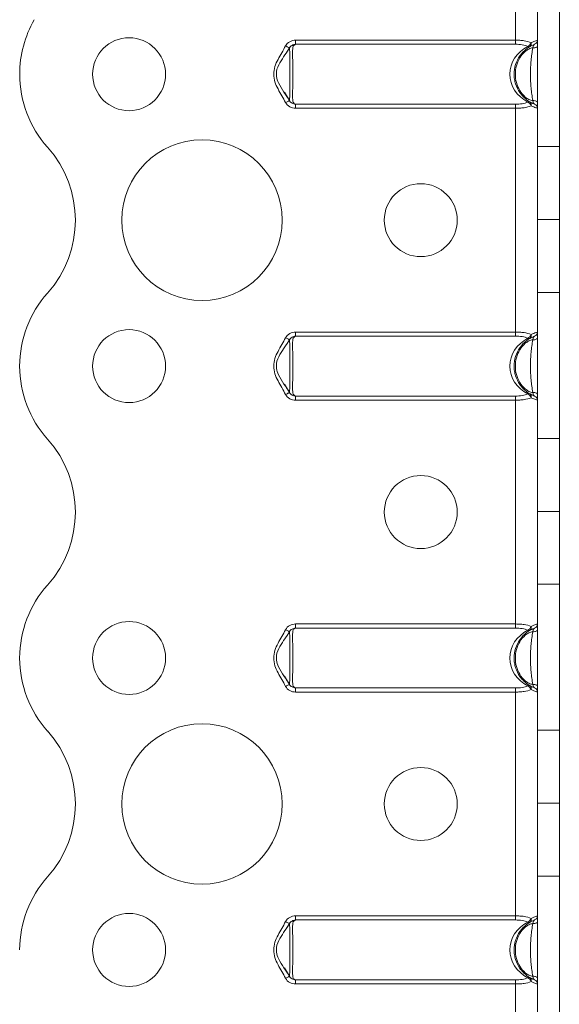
# Model space of a CAD drawing. Header units: millimetres. Extents: x 0 to 210, y 0 to 297.
# Tile 7 of 10: x 37 to 55, y 208 to 241. Entities that reach past the tile are written whole.
import ezdxf

# ---------------------------------------------------------------- set-up
doc = ezdxf.new("R2010")
doc.units = ezdxf.units.MM

msp = doc.modelspace()

# ---------------------------------------------------------------- linework, layer by layer
at = {"color": 7, "linetype": 'Continuous', "lineweight": 15}
for p, q in [((53.55, 248.204), (53.55, 240.62)), ((54.3, 241.979), (54.3, 236.979)), ((55.05, 236.979), (55.05, 241.979)), ((46.006, 240.62), (46.006, 240.48)), ((46.006, 240.62), (53.55, 240.62)), ((53.55, 240.62), (53.55, 240.48)), ((45.797, 240.355), (45.702, 240.196)), ((53.55, 240.48), (46.006, 240.48)), ((45.626, 238.838), (45.797, 238.552)), ((46.006, 238.428), (53.55, 238.428)), ((46.006, 238.428), (46.006, 238.288)), ((53.55, 238.288), (46.006, 238.288)), ((53.55, 238.428), (53.55, 238.288)), ((53.55, 238.288), (53.55, 230.62)), ((54.3, 236.979), (55.05, 236.979)), ((54.3, 234.479), (54.3, 236.979)), ((55.05, 236.979), (55.05, 234.479)), ((55.05, 234.479), (54.3, 234.479)), ((54.3, 234.478), (54.3, 234.479)), ((54.3, 234.478), (55.05, 234.478)), ((54.3, 231.979), (54.3, 234.478)), ((55.05, 234.478), (55.05, 234.479)), ((55.05, 234.478), (55.05, 231.979)), ((55.05, 231.979), (54.3, 231.979)), ((54.3, 231.979), (54.3, 226.979)), ((55.05, 226.979), (55.05, 231.979)), ((46.006, 230.62), (46.006, 230.48)), ((46.006, 230.62), (53.55, 230.62)), ((53.55, 230.48), (46.006, 230.48)), ((53.55, 230.62), (53.55, 230.48)), ((45.797, 230.355), (45.702, 230.196)), ((45.626, 228.838), (45.797, 228.552)), ((46.006, 228.428), (53.55, 228.428)), ((46.006, 228.428), (46.006, 228.288)), ((53.55, 228.428), (53.55, 228.288)), ((53.55, 228.288), (46.006, 228.288)), ((53.55, 228.288), (53.55, 220.62)), ((54.3, 226.979), (55.05, 226.979)), ((54.3, 224.479), (54.3, 226.979)), ((55.05, 226.979), (55.05, 224.479)), ((55.05, 224.479), (54.3, 224.479)), ((54.3, 224.478), (54.3, 224.479)), ((54.3, 224.478), (55.05, 224.478)), ((54.3, 221.979), (54.3, 224.478)), ((55.05, 224.478), (55.05, 224.479)), ((55.05, 224.478), (55.05, 221.979)), ((55.05, 221.979), (54.3, 221.979)), ((54.3, 221.979), (54.3, 216.979)), ((55.05, 216.979), (55.05, 221.979)), ((46.006, 220.62), (46.006, 220.48)), ((46.006, 220.62), (53.55, 220.62)), ((53.55, 220.62), (53.55, 220.48)), ((45.797, 220.355), (45.702, 220.196)), ((53.55, 220.48), (46.006, 220.48)), ((45.626, 218.838), (45.797, 218.552)), ((46.006, 218.428), (53.55, 218.428)), ((46.006, 218.428), (46.006, 218.288)), ((53.55, 218.288), (46.006, 218.288)), ((53.55, 218.428), (53.55, 218.288)), ((53.55, 218.288), (53.55, 210.62)), ((54.3, 216.979), (55.05, 216.979)), ((54.3, 214.479), (54.3, 216.979)), ((55.05, 216.979), (55.05, 214.479)), ((55.05, 214.479), (54.3, 214.479)), ((54.3, 214.478), (54.3, 214.479)), ((54.3, 214.478), (55.05, 214.478)), ((54.3, 211.979), (54.3, 214.478)), ((55.05, 214.478), (55.05, 214.479)), ((55.05, 214.478), (55.05, 211.979)), ((55.05, 211.979), (54.3, 211.979)), ((54.3, 211.979), (54.3, 206.978)), ((55.05, 206.978), (55.05, 211.979)), ((46.006, 210.62), (46.006, 210.48)), ((46.006, 210.62), (53.55, 210.62)), ((53.55, 210.62), (53.55, 210.48)), ((45.797, 210.355), (45.702, 210.196)), ((53.55, 210.48), (46.006, 210.48)), ((45.626, 208.838), (45.797, 208.552)), ((46.006, 208.428), (53.55, 208.428)), ((46.006, 208.428), (46.006, 208.288)), ((53.55, 208.288), (46.006, 208.288)), ((53.55, 208.428), (53.55, 208.288)), ((53.55, 208.288), (53.55, 180.954))]:
    msp.add_line(p, q, dxfattribs=at)
at = {"color": 7, "linetype": 'Continuous', "lineweight": 15, "flags": 128}
for points in [[(45.664, 240.424), (45.691, 240.41), (45.716, 240.397), (45.739, 240.385), (45.76, 240.375), (45.776, 240.366), (45.788, 240.36), (45.795, 240.356), (45.797, 240.355)], [(54.3, 240.424), (54.297, 240.41), (54.288, 240.397), (54.274, 240.385), (54.254, 240.375), (54.231, 240.366), (54.205, 240.36), (54.176, 240.356), (54.146, 240.355)], [(45.797, 238.552), (45.795, 238.551), (45.788, 238.547), (45.776, 238.541), (45.76, 238.533), (45.739, 238.522), (45.716, 238.51), (45.691, 238.497), (45.664, 238.484)], [(54.146, 238.552), (54.176, 238.551), (54.205, 238.547), (54.231, 238.541), (54.254, 238.533), (54.274, 238.522), (54.288, 238.51), (54.297, 238.497), (54.3, 238.484)], [(45.664, 230.424), (45.691, 230.41), (45.716, 230.397), (45.739, 230.385), (45.76, 230.375), (45.776, 230.366), (45.788, 230.36), (45.795, 230.356), (45.797, 230.355)], [(54.3, 230.424), (54.297, 230.41), (54.288, 230.397), (54.274, 230.385), (54.254, 230.375), (54.231, 230.366), (54.205, 230.36), (54.176, 230.356), (54.146, 230.355)], [(45.797, 228.552), (45.795, 228.551), (45.788, 228.547), (45.776, 228.541), (45.76, 228.533), (45.739, 228.522), (45.716, 228.51), (45.691, 228.497), (45.664, 228.484)], [(54.146, 228.552), (54.176, 228.551), (54.205, 228.547), (54.231, 228.541), (54.254, 228.533), (54.274, 228.522), (54.288, 228.51), (54.297, 228.497), (54.3, 228.484)], [(45.664, 220.424), (45.691, 220.41), (45.716, 220.397), (45.739, 220.385), (45.76, 220.375), (45.776, 220.366), (45.788, 220.36), (45.795, 220.356), (45.797, 220.355)], [(54.3, 220.424), (54.297, 220.41), (54.288, 220.397), (54.274, 220.385), (54.254, 220.375), (54.231, 220.366), (54.205, 220.36), (54.176, 220.356), (54.146, 220.355)], [(45.797, 218.552), (45.795, 218.551), (45.788, 218.547), (45.776, 218.541), (45.76, 218.533), (45.739, 218.522), (45.716, 218.51), (45.691, 218.497), (45.664, 218.484)], [(54.146, 218.552), (54.176, 218.551), (54.205, 218.547), (54.231, 218.541), (54.254, 218.533), (54.274, 218.522), (54.288, 218.51), (54.297, 218.497), (54.3, 218.484)], [(45.664, 210.424), (45.691, 210.41), (45.716, 210.397), (45.739, 210.385), (45.76, 210.375), (45.776, 210.366), (45.788, 210.36), (45.795, 210.356), (45.797, 210.355)], [(54.3, 210.424), (54.297, 210.41), (54.288, 210.397), (54.274, 210.385), (54.254, 210.375), (54.231, 210.366), (54.205, 210.36), (54.176, 210.356), (54.146, 210.355)], [(45.797, 208.552), (45.795, 208.551), (45.788, 208.547), (45.776, 208.541), (45.76, 208.533), (45.739, 208.522), (45.716, 208.51), (45.691, 208.497), (45.664, 208.484)], [(54.146, 208.552), (54.176, 208.551), (54.205, 208.547), (54.231, 208.541), (54.254, 208.533), (54.274, 208.522), (54.288, 208.51), (54.297, 208.497), (54.3, 208.484)]]:
    msp.add_lwpolyline(points, dxfattribs=at)
at = {"color": 7, "linetype": 'Continuous', "lineweight": 15}
for centre, radius in [((40.3, 239.454), 1.25), ((42.8, 234.454), 2.75), ((50.3, 234.454), 1.25), ((40.3, 229.454), 1.25), ((50.3, 224.454), 1.25), ((40.3, 219.454), 1.25), ((42.8, 214.454), 2.75), ((50.3, 214.454), 1.25), ((40.3, 209.454), 1.25)]:
    msp.add_circle(centre, radius, dxfattribs=at)
for centre, radius, start, end in [((40.3, 239.451), 3.75, 150.0736, 179.9591), ((53.881, 240.59), 0.206, 296.688, 344.8265), ((53.979, 240.491), 0.11, 309.351, 23.8136), ((54.15, 240.62), 0.15, 291.1002, 0), ((54.011, 240.48), 0.0829, 243.0695, 296.9305), ((40.3, 239.454), 3.75, 180, 221.8123), ((54.011, 238.428), 0.0829, 63.0788, 116.9212), ((53.881, 238.318), 0.206, 15.1735, 63.312), ((53.979, 238.416), 0.11, 336.1864, 50.649), ((54.15, 238.288), 0.15, 0, 68.8998), ((34.71, 234.454), 3.75, 318.1863, 41.8123), ((40.299, 229.454), 3.75, 138.1863, 180), ((53.881, 230.59), 0.206, 296.6886, 344.8276), ((54.011, 230.48), 0.0829, 243.0788, 296.9212), ((53.979, 230.491), 0.11, 309.3517, 23.8136), ((54.15, 230.62), 0.15, 291.1002, 0), ((40.299, 229.454), 3.75, 180, 221.8137), ((54.011, 228.428), 0.0829, 63.0695, 116.9305), ((53.881, 228.318), 0.206, 15.1735, 63.312), ((53.979, 228.416), 0.11, 336.1864, 50.649), ((54.15, 228.288), 0.15, 0, 68.8998), ((34.71, 224.454), 3.75, 318.1863, 41.8137), ((40.299, 219.454), 3.75, 138.1863, 180), ((54.15, 220.62), 0.15, 291.1002, 0), ((53.881, 220.59), 0.206, 296.688, 344.8265), ((54.011, 220.48), 0.0829, 243.0695, 296.9305), ((53.979, 220.491), 0.11, 309.351, 23.8136), ((40.299, 219.454), 3.75, 180, 221.8137), ((54.011, 218.428), 0.0829, 63.0788, 116.9212), ((53.881, 218.318), 0.206, 15.1724, 63.3114), ((53.979, 218.416), 0.11, 336.1864, 50.6483), ((54.15, 218.288), 0.15, 0, 68.8998), ((34.71, 214.454), 3.75, 318.1863, 41.8137), ((40.299, 209.454), 3.75, 138.1863, 180), ((53.881, 210.59), 0.206, 296.6874, 344.8271), ((53.979, 210.491), 0.11, 309.3507, 23.8139), ((54.15, 210.62), 0.15, 291.1002, 0), ((54.011, 210.48), 0.0829, 243.0695, 296.9305), ((54.011, 208.428), 0.0829, 63.0695, 116.9305), ((53.881, 208.318), 0.206, 15.1735, 63.312), ((53.979, 208.416), 0.11, 336.1864, 50.649), ((54.15, 208.288), 0.15, 0, 68.8998)]:
    msp.add_arc(centre, radius, start, end, dxfattribs=at)
for centre in [(54.6, 239.454), (54.6, 229.454), (54.6, 219.454), (54.6, 209.454)]:
    msp.add_ellipse(centre, major_axis=(1.25, 0), ratio=0.88, start_param=2.095075, end_param=4.18811, dxfattribs=at)
for points, knots in [([(46.006, 240.62), (45.937, 240.62), (45.868, 240.602), (45.747, 240.536), (45.696, 240.486), (45.664, 240.424)], [0, 0, 0, 0, 0.5, 0.5, 1, 1, 1, 1]), ([(53.55, 240.62), (53.6, 240.62), (53.649, 240.618), (53.746, 240.612), (53.794, 240.607), (53.93, 240.588), (54.012, 240.567), (54.08, 240.536)], [0, 0, 0, 0, 0.25, 0.25, 0.5, 0.5, 1, 1, 1, 1]), ([(54.08, 240.536), (54.147, 240.567), (54.203, 240.588), (54.26, 240.607), (54.275, 240.612), (54.295, 240.618), (54.3, 240.62), (54.3, 240.62)], [0, 0, 0, 0, 0.5, 0.5, 0.75, 0.75, 1, 1, 1, 1]), ([(45.664, 238.484), (45.583, 238.641), (45.487, 238.791), (45.365, 239.027), (45.328, 239.107), (45.273, 239.276), (45.257, 239.366), (45.257, 239.544), (45.273, 239.631), (45.328, 239.8), (45.365, 239.881), (45.487, 240.116), (45.583, 240.266), (45.664, 240.424)], [0, 0, 0, 0, 0.25, 0.25, 0.375, 0.375, 0.5, 0.5, 0.625, 0.625, 0.75, 0.75, 1, 1, 1, 1]), ([(45.814, 240.367), (45.697, 240.2), (45.518, 239.944), (45.35, 239.621), (45.354, 239.479), (45.355, 239.447)], [0, 0, 0, 0, 0.595284, 0.908682, 1, 1, 1, 1]), ([(45.797, 240.355), (45.817, 240.393), (45.85, 240.423), (45.925, 240.463), (45.965, 240.475), (46.006, 240.48)], [0, 0, 0, 0, 0.5, 0.5, 1, 1, 1, 1]), ([(45.797, 238.552), (45.797, 238.55), (45.8, 238.567), (45.804, 238.613), (45.805, 238.641), (45.807, 238.735), (45.808, 238.812), (45.809, 238.978), (45.809, 239.069), (45.809, 239.259), (45.81, 239.356), (45.81, 239.553), (45.809, 239.649), (45.809, 239.838), (45.809, 239.929), (45.808, 240.095), (45.807, 240.172), (45.805, 240.267), (45.804, 240.295), (45.8, 240.34), (45.797, 240.357), (45.797, 240.355)], [0, 0, 0, 0, 0.0625, 0.0625, 0.125, 0.125, 0.25, 0.25, 0.375, 0.375, 0.5, 0.5, 0.625, 0.625, 0.75, 0.75, 0.875, 0.875, 0.9375, 0.9375, 1, 1, 1, 1]), ([(46.006, 240.48), (45.992, 240.471), (45.977, 240.462), (45.948, 240.441), (45.936, 240.43), (45.918, 240.39), (45.914, 240.359), (45.908, 240.291), (45.907, 240.254), (45.906, 240.173), (45.906, 240.129), (45.907, 239.992), (45.909, 239.892), (45.913, 239.678), (45.914, 239.568), (45.915, 239.343), (45.913, 239.232), (45.909, 239.018), (45.907, 238.916), (45.905, 238.733), (45.905, 238.651), (45.914, 238.549), (45.918, 238.518), (45.936, 238.478), (45.948, 238.466), (45.976, 238.446), (45.992, 238.436), (46.006, 238.428)], [0, 0, 0, 0, 0.03125, 0.03125, 0.0625, 0.0625, 0.125, 0.125, 0.1875, 0.1875, 0.25, 0.25, 0.375, 0.375, 0.5, 0.5, 0.625, 0.625, 0.75, 0.75, 0.875, 0.875, 0.9375, 0.9375, 0.96875, 0.96875, 1, 1, 1, 1]), ([(54.204, 238.428), (54.181, 238.436), (54.16, 238.445), (54.116, 238.465), (54.094, 238.477), (54.021, 238.516), (53.974, 238.547), (53.885, 238.615), (53.844, 238.653), (53.766, 238.733), (53.73, 238.777), (53.634, 238.915), (53.584, 239.017), (53.534, 239.176), (53.521, 239.23), (53.504, 239.34), (53.5, 239.397), (53.499, 239.565), (53.516, 239.676), (53.584, 239.89), (53.633, 239.99), (53.761, 240.175), (53.838, 240.256), (53.971, 240.358), (54.019, 240.39), (54.091, 240.43), (54.115, 240.441), (54.159, 240.462), (54.181, 240.471), (54.204, 240.48)], [0, 0, 0, 0, 0.03125, 0.03125, 0.0625, 0.0625, 0.125, 0.125, 0.1875, 0.1875, 0.25, 0.25, 0.375, 0.375, 0.4375, 0.4375, 0.5, 0.5, 0.625, 0.625, 0.75, 0.75, 0.875, 0.875, 0.9375, 0.9375, 0.96875, 0.96875, 1, 1, 1, 1]), ([(54.146, 240.355), (54.096, 240.357), (54.049, 240.34), (53.961, 240.295), (53.921, 240.267), (53.809, 240.172), (53.745, 240.095), (53.644, 239.928), (53.606, 239.838), (53.555, 239.648), (53.542, 239.552), (53.542, 239.356), (53.555, 239.259), (53.605, 239.071), (53.644, 238.979), (53.745, 238.813), (53.808, 238.736), (53.921, 238.641), (53.961, 238.612), (54.048, 238.568), (54.096, 238.55), (54.146, 238.552)], [0, 0, 0, 0, 0.0625, 0.0625, 0.125, 0.125, 0.25, 0.25, 0.375, 0.375, 0.5, 0.5, 0.625, 0.625, 0.75, 0.75, 0.875, 0.875, 0.9375, 0.9375, 1, 1, 1, 1]), ([(53.974, 240.406), (53.918, 240.434), (53.851, 240.452), (53.706, 240.475), (53.628, 240.48), (53.55, 240.48)], [0, 0, 0, 0, 0.5, 0.5, 1, 1, 1, 1]), ([(54.146, 238.552), (54.129, 238.626), (54.117, 238.697), (54.097, 238.839), (54.089, 238.91), (54.076, 239.055), (54.07, 239.129), (54.062, 239.286), (54.059, 239.37), (54.059, 239.54), (54.062, 239.623), (54.071, 239.779), (54.076, 239.853), (54.089, 239.998), (54.097, 240.069), (54.117, 240.211), (54.13, 240.282), (54.146, 240.355)], [0, 0, 0, 0, 0.125, 0.125, 0.25, 0.25, 0.375, 0.375, 0.5, 0.5, 0.625, 0.625, 0.75, 0.75, 0.875, 0.875, 1, 1, 1, 1]), ([(54.204, 240.48), (54.192, 240.475), (54.178, 240.463), (54.159, 240.424), (54.154, 240.394), (54.146, 240.355)], [0, 0, 0, 0, 0.5, 0.5, 1, 1, 1, 1]), ([(45.355, 239.447), (45.354, 239.424), (45.35, 239.323), (45.488, 238.996), (45.673, 238.737), (45.814, 238.54)], [0, 0, 0, 0, 0.06649, 0.292022, 1, 1, 1, 1]), ([(45.664, 238.484), (45.696, 238.421), (45.747, 238.371), (45.868, 238.305), (45.937, 238.288), (46.006, 238.288)], [0, 0, 0, 0, 0.5, 0.5, 1, 1, 1, 1]), ([(46.006, 238.428), (45.965, 238.432), (45.925, 238.445), (45.85, 238.484), (45.817, 238.514), (45.797, 238.552)], [0, 0, 0, 0, 0.5, 0.5, 1, 1, 1, 1]), ([(53.55, 238.428), (53.628, 238.428), (53.706, 238.432), (53.851, 238.455), (53.918, 238.473), (53.974, 238.502)], [0, 0, 0, 0, 0.5, 0.5, 1, 1, 1, 1]), ([(54.146, 238.552), (54.154, 238.514), (54.159, 238.484), (54.178, 238.444), (54.192, 238.432), (54.204, 238.428)], [0, 0, 0, 0, 0.5, 0.5, 1, 1, 1, 1]), ([(54.08, 238.372), (54.012, 238.34), (53.93, 238.32), (53.794, 238.3), (53.746, 238.295), (53.649, 238.289), (53.6, 238.288), (53.55, 238.288)], [0, 0, 0, 0, 0.5, 0.5, 0.75, 0.75, 1, 1, 1, 1]), ([(54.3, 238.288), (54.3, 238.288), (54.295, 238.289), (54.275, 238.295), (54.26, 238.3), (54.203, 238.32), (54.147, 238.34), (54.08, 238.372)], [0, 0, 0, 0, 0.25, 0.25, 0.5, 0.5, 1, 1, 1, 1]), ([(45.664, 228.484), (45.583, 228.641), (45.487, 228.791), (45.365, 229.027), (45.328, 229.107), (45.273, 229.276), (45.257, 229.366), (45.257, 229.544), (45.273, 229.631), (45.328, 229.8), (45.365, 229.881), (45.487, 230.116), (45.583, 230.266), (45.664, 230.424)], [0, 0, 0, 0, 0.25, 0.25, 0.375, 0.375, 0.5, 0.5, 0.625, 0.625, 0.75, 0.75, 1, 1, 1, 1]), ([(46.006, 230.62), (45.937, 230.62), (45.868, 230.602), (45.747, 230.536), (45.696, 230.486), (45.664, 230.424)], [0, 0, 0, 0, 0.5, 0.5, 1, 1, 1, 1]), ([(45.797, 230.355), (45.817, 230.393), (45.85, 230.423), (45.925, 230.463), (45.965, 230.475), (46.006, 230.48)], [0, 0, 0, 0, 0.5, 0.5, 1, 1, 1, 1]), ([(46.006, 230.48), (45.992, 230.471), (45.977, 230.462), (45.948, 230.441), (45.936, 230.43), (45.918, 230.39), (45.914, 230.359), (45.908, 230.291), (45.907, 230.254), (45.906, 230.173), (45.906, 230.129), (45.907, 229.992), (45.909, 229.892), (45.913, 229.678), (45.914, 229.568), (45.915, 229.343), (45.913, 229.232), (45.909, 229.018), (45.907, 228.916), (45.905, 228.733), (45.905, 228.651), (45.914, 228.549), (45.918, 228.518), (45.936, 228.478), (45.948, 228.466), (45.976, 228.446), (45.992, 228.436), (46.006, 228.428)], [0, 0, 0, 0, 0.03125, 0.03125, 0.0625, 0.0625, 0.125, 0.125, 0.1875, 0.1875, 0.25, 0.25, 0.375, 0.375, 0.5, 0.5, 0.625, 0.625, 0.75, 0.75, 0.875, 0.875, 0.9375, 0.9375, 0.96875, 0.96875, 1, 1, 1, 1]), ([(54.204, 228.428), (54.181, 228.436), (54.16, 228.445), (54.116, 228.465), (54.094, 228.477), (54.021, 228.516), (53.974, 228.547), (53.885, 228.615), (53.844, 228.653), (53.766, 228.733), (53.73, 228.777), (53.634, 228.915), (53.584, 229.017), (53.534, 229.176), (53.521, 229.23), (53.504, 229.34), (53.5, 229.397), (53.499, 229.565), (53.516, 229.676), (53.584, 229.89), (53.633, 229.99), (53.761, 230.175), (53.838, 230.256), (53.971, 230.358), (54.019, 230.39), (54.091, 230.43), (54.115, 230.441), (54.159, 230.462), (54.181, 230.471), (54.204, 230.48)], [0, 0, 0, 0, 0.03125, 0.03125, 0.0625, 0.0625, 0.125, 0.125, 0.1875, 0.1875, 0.25, 0.25, 0.375, 0.375, 0.4375, 0.4375, 0.5, 0.5, 0.625, 0.625, 0.75, 0.75, 0.875, 0.875, 0.9375, 0.9375, 0.96875, 0.96875, 1, 1, 1, 1]), ([(53.55, 230.62), (53.6, 230.62), (53.649, 230.618), (53.746, 230.612), (53.794, 230.607), (53.93, 230.588), (54.012, 230.567), (54.08, 230.536)], [0, 0, 0, 0, 0.25, 0.25, 0.5, 0.5, 1, 1, 1, 1]), ([(53.974, 230.406), (53.918, 230.434), (53.851, 230.452), (53.706, 230.475), (53.628, 230.48), (53.55, 230.48)], [0, 0, 0, 0, 0.5, 0.5, 1, 1, 1, 1]), ([(54.08, 230.536), (54.147, 230.567), (54.203, 230.588), (54.26, 230.607), (54.275, 230.612), (54.295, 230.618), (54.3, 230.62), (54.3, 230.62)], [0, 0, 0, 0, 0.5, 0.5, 0.75, 0.75, 1, 1, 1, 1]), ([(54.204, 230.48), (54.192, 230.475), (54.178, 230.463), (54.159, 230.424), (54.154, 230.394), (54.146, 230.355)], [0, 0, 0, 0, 0.5, 0.5, 1, 1, 1, 1]), ([(45.814, 230.367), (45.697, 230.2), (45.518, 229.944), (45.35, 229.621), (45.354, 229.479), (45.355, 229.447)], [0, 0, 0, 0, 0.595286, 0.908681, 1, 1, 1, 1]), ([(45.797, 228.552), (45.797, 228.55), (45.8, 228.567), (45.804, 228.613), (45.805, 228.641), (45.807, 228.735), (45.808, 228.812), (45.809, 228.978), (45.809, 229.069), (45.809, 229.259), (45.81, 229.356), (45.81, 229.553), (45.809, 229.649), (45.809, 229.838), (45.809, 229.929), (45.808, 230.095), (45.807, 230.172), (45.805, 230.267), (45.804, 230.295), (45.8, 230.34), (45.797, 230.357), (45.797, 230.355)], [0, 0, 0, 0, 0.0625, 0.0625, 0.125, 0.125, 0.25, 0.25, 0.375, 0.375, 0.5, 0.5, 0.625, 0.625, 0.75, 0.75, 0.875, 0.875, 0.9375, 0.9375, 1, 1, 1, 1]), ([(54.146, 230.355), (54.096, 230.357), (54.049, 230.34), (53.961, 230.295), (53.921, 230.267), (53.809, 230.172), (53.745, 230.095), (53.644, 229.928), (53.606, 229.838), (53.555, 229.648), (53.542, 229.552), (53.542, 229.356), (53.555, 229.259), (53.605, 229.071), (53.644, 228.979), (53.745, 228.813), (53.808, 228.736), (53.921, 228.641), (53.961, 228.612), (54.048, 228.568), (54.096, 228.55), (54.146, 228.552)], [0, 0, 0, 0, 0.0625, 0.0625, 0.125, 0.125, 0.25, 0.25, 0.375, 0.375, 0.5, 0.5, 0.625, 0.625, 0.75, 0.75, 0.875, 0.875, 0.9375, 0.9375, 1, 1, 1, 1]), ([(54.146, 228.552), (54.129, 228.626), (54.117, 228.697), (54.097, 228.839), (54.089, 228.91), (54.076, 229.055), (54.07, 229.129), (54.062, 229.286), (54.059, 229.37), (54.059, 229.54), (54.062, 229.623), (54.071, 229.779), (54.076, 229.853), (54.089, 229.998), (54.097, 230.069), (54.117, 230.211), (54.13, 230.282), (54.146, 230.355)], [0, 0, 0, 0, 0.125, 0.125, 0.25, 0.25, 0.375, 0.375, 0.5, 0.5, 0.625, 0.625, 0.75, 0.75, 0.875, 0.875, 1, 1, 1, 1]), ([(45.355, 229.447), (45.354, 229.424), (45.35, 229.323), (45.488, 228.996), (45.673, 228.737), (45.814, 228.54)], [0, 0, 0, 0, 0.066493, 0.292022, 1, 1, 1, 1]), ([(45.664, 228.484), (45.696, 228.421), (45.747, 228.371), (45.868, 228.305), (45.937, 228.288), (46.006, 228.288)], [0, 0, 0, 0, 0.5, 0.5, 1, 1, 1, 1]), ([(46.006, 228.428), (45.965, 228.432), (45.925, 228.445), (45.85, 228.484), (45.817, 228.514), (45.797, 228.552)], [0, 0, 0, 0, 0.5, 0.5, 1, 1, 1, 1]), ([(53.55, 228.428), (53.628, 228.428), (53.706, 228.432), (53.851, 228.455), (53.918, 228.473), (53.974, 228.502)], [0, 0, 0, 0, 0.5, 0.5, 1, 1, 1, 1]), ([(54.08, 228.372), (54.012, 228.34), (53.93, 228.32), (53.794, 228.3), (53.746, 228.295), (53.649, 228.289), (53.6, 228.288), (53.55, 228.288)], [0, 0, 0, 0, 0.5, 0.5, 0.75, 0.75, 1, 1, 1, 1]), ([(54.3, 228.288), (54.3, 228.288), (54.295, 228.289), (54.275, 228.295), (54.26, 228.3), (54.203, 228.32), (54.147, 228.34), (54.08, 228.372)], [0, 0, 0, 0, 0.25, 0.25, 0.5, 0.5, 1, 1, 1, 1]), ([(54.146, 228.552), (54.154, 228.514), (54.159, 228.484), (54.178, 228.444), (54.192, 228.432), (54.204, 228.428)], [0, 0, 0, 0, 0.5, 0.5, 1, 1, 1, 1]), ([(46.006, 220.62), (45.937, 220.62), (45.868, 220.602), (45.747, 220.536), (45.696, 220.486), (45.664, 220.424)], [0, 0, 0, 0, 0.5, 0.5, 1, 1, 1, 1]), ([(53.55, 220.62), (53.6, 220.62), (53.649, 220.618), (53.746, 220.612), (53.794, 220.607), (53.93, 220.588), (54.012, 220.567), (54.08, 220.536)], [0, 0, 0, 0, 0.25, 0.25, 0.5, 0.5, 1, 1, 1, 1]), ([(54.08, 220.536), (54.147, 220.567), (54.203, 220.588), (54.26, 220.607), (54.275, 220.612), (54.295, 220.618), (54.3, 220.62), (54.3, 220.62)], [0, 0, 0, 0, 0.5, 0.5, 0.75, 0.75, 1, 1, 1, 1]), ([(45.664, 218.484), (45.583, 218.641), (45.487, 218.791), (45.365, 219.027), (45.328, 219.107), (45.273, 219.276), (45.257, 219.366), (45.257, 219.544), (45.273, 219.631), (45.328, 219.8), (45.365, 219.881), (45.487, 220.116), (45.583, 220.266), (45.664, 220.424)], [0, 0, 0, 0, 0.25, 0.25, 0.375, 0.375, 0.5, 0.5, 0.625, 0.625, 0.75, 0.75, 1, 1, 1, 1]), ([(45.814, 220.367), (45.697, 220.2), (45.518, 219.944), (45.35, 219.621), (45.354, 219.479), (45.355, 219.447)], [0, 0, 0, 0, 0.595287, 0.908682, 1, 1, 1, 1]), ([(45.797, 220.355), (45.817, 220.393), (45.85, 220.423), (45.925, 220.463), (45.965, 220.475), (46.006, 220.48)], [0, 0, 0, 0, 0.5, 0.5, 1, 1, 1, 1]), ([(45.797, 218.552), (45.797, 218.55), (45.8, 218.567), (45.804, 218.613), (45.805, 218.641), (45.807, 218.735), (45.808, 218.812), (45.809, 218.978), (45.809, 219.069), (45.809, 219.259), (45.81, 219.356), (45.81, 219.553), (45.809, 219.649), (45.809, 219.838), (45.809, 219.929), (45.808, 220.095), (45.807, 220.172), (45.805, 220.267), (45.804, 220.295), (45.8, 220.34), (45.797, 220.357), (45.797, 220.355)], [0, 0, 0, 0, 0.0625, 0.0625, 0.125, 0.125, 0.25, 0.25, 0.375, 0.375, 0.5, 0.5, 0.625, 0.625, 0.75, 0.75, 0.875, 0.875, 0.9375, 0.9375, 1, 1, 1, 1]), ([(46.006, 220.48), (45.992, 220.471), (45.977, 220.462), (45.948, 220.441), (45.936, 220.43), (45.918, 220.39), (45.914, 220.359), (45.908, 220.291), (45.907, 220.254), (45.906, 220.173), (45.906, 220.129), (45.907, 219.992), (45.909, 219.892), (45.913, 219.678), (45.914, 219.568), (45.915, 219.343), (45.913, 219.232), (45.909, 219.018), (45.907, 218.916), (45.905, 218.733), (45.905, 218.651), (45.914, 218.549), (45.918, 218.518), (45.936, 218.478), (45.948, 218.466), (45.976, 218.446), (45.992, 218.436), (46.006, 218.428)], [0, 0, 0, 0, 0.03125, 0.03125, 0.0625, 0.0625, 0.125, 0.125, 0.1875, 0.1875, 0.25, 0.25, 0.375, 0.375, 0.5, 0.5, 0.625, 0.625, 0.75, 0.75, 0.875, 0.875, 0.9375, 0.9375, 0.96875, 0.96875, 1, 1, 1, 1]), ([(54.204, 218.428), (54.181, 218.436), (54.16, 218.445), (54.116, 218.465), (54.094, 218.477), (54.021, 218.516), (53.974, 218.547), (53.885, 218.615), (53.844, 218.653), (53.766, 218.733), (53.73, 218.777), (53.634, 218.915), (53.584, 219.017), (53.534, 219.176), (53.521, 219.23), (53.504, 219.34), (53.5, 219.397), (53.499, 219.565), (53.516, 219.676), (53.584, 219.89), (53.633, 219.99), (53.761, 220.175), (53.838, 220.256), (53.971, 220.358), (54.019, 220.39), (54.091, 220.43), (54.115, 220.441), (54.159, 220.462), (54.181, 220.471), (54.204, 220.48)], [0, 0, 0, 0, 0.03125, 0.03125, 0.0625, 0.0625, 0.125, 0.125, 0.1875, 0.1875, 0.25, 0.25, 0.375, 0.375, 0.4375, 0.4375, 0.5, 0.5, 0.625, 0.625, 0.75, 0.75, 0.875, 0.875, 0.9375, 0.9375, 0.96875, 0.96875, 1, 1, 1, 1]), ([(54.146, 220.355), (54.096, 220.357), (54.049, 220.34), (53.961, 220.295), (53.921, 220.267), (53.809, 220.172), (53.745, 220.095), (53.644, 219.928), (53.606, 219.838), (53.555, 219.648), (53.542, 219.552), (53.542, 219.356), (53.555, 219.259), (53.605, 219.071), (53.644, 218.979), (53.745, 218.813), (53.808, 218.736), (53.921, 218.641), (53.961, 218.612), (54.048, 218.568), (54.096, 218.55), (54.146, 218.552)], [0, 0, 0, 0, 0.0625, 0.0625, 0.125, 0.125, 0.25, 0.25, 0.375, 0.375, 0.5, 0.5, 0.625, 0.625, 0.75, 0.75, 0.875, 0.875, 0.9375, 0.9375, 1, 1, 1, 1]), ([(53.974, 220.406), (53.918, 220.434), (53.851, 220.452), (53.706, 220.475), (53.628, 220.48), (53.55, 220.48)], [0, 0, 0, 0, 0.5, 0.5, 1, 1, 1, 1]), ([(54.146, 218.552), (54.129, 218.626), (54.117, 218.697), (54.097, 218.839), (54.089, 218.91), (54.076, 219.055), (54.07, 219.129), (54.062, 219.286), (54.059, 219.37), (54.059, 219.54), (54.062, 219.623), (54.071, 219.779), (54.076, 219.853), (54.089, 219.998), (54.097, 220.069), (54.117, 220.211), (54.13, 220.282), (54.146, 220.355)], [0, 0, 0, 0, 0.125, 0.125, 0.25, 0.25, 0.375, 0.375, 0.5, 0.5, 0.625, 0.625, 0.75, 0.75, 0.875, 0.875, 1, 1, 1, 1]), ([(54.204, 220.48), (54.192, 220.475), (54.178, 220.463), (54.159, 220.424), (54.154, 220.394), (54.146, 220.355)], [0, 0, 0, 0, 0.5, 0.5, 1, 1, 1, 1]), ([(45.355, 219.447), (45.354, 219.424), (45.35, 219.323), (45.488, 218.996), (45.673, 218.737), (45.814, 218.54)], [0, 0, 0, 0, 0.06649, 0.292022, 1, 1, 1, 1]), ([(45.664, 218.484), (45.696, 218.421), (45.747, 218.371), (45.868, 218.305), (45.937, 218.288), (46.006, 218.288)], [0, 0, 0, 0, 0.5, 0.5, 1, 1, 1, 1]), ([(46.006, 218.428), (45.965, 218.432), (45.925, 218.445), (45.85, 218.484), (45.817, 218.514), (45.797, 218.552)], [0, 0, 0, 0, 0.5, 0.5, 1, 1, 1, 1]), ([(53.55, 218.428), (53.628, 218.428), (53.706, 218.432), (53.851, 218.455), (53.918, 218.473), (53.974, 218.502)], [0, 0, 0, 0, 0.5, 0.5, 1, 1, 1, 1]), ([(54.08, 218.372), (54.012, 218.34), (53.93, 218.32), (53.794, 218.3), (53.746, 218.295), (53.649, 218.289), (53.6, 218.288), (53.55, 218.288)], [0, 0, 0, 0, 0.5, 0.5, 0.75, 0.75, 1, 1, 1, 1]), ([(54.3, 218.288), (54.3, 218.288), (54.295, 218.289), (54.275, 218.295), (54.26, 218.3), (54.203, 218.32), (54.147, 218.34), (54.08, 218.372)], [0, 0, 0, 0, 0.25, 0.25, 0.5, 0.5, 1, 1, 1, 1]), ([(54.146, 218.552), (54.154, 218.514), (54.159, 218.484), (54.178, 218.444), (54.192, 218.432), (54.204, 218.428)], [0, 0, 0, 0, 0.5, 0.5, 1, 1, 1, 1]), ([(46.006, 210.62), (45.937, 210.62), (45.868, 210.602), (45.747, 210.536), (45.696, 210.486), (45.664, 210.424)], [0, 0, 0, 0, 0.5, 0.5, 1, 1, 1, 1]), ([(53.55, 210.62), (53.6, 210.62), (53.649, 210.618), (53.746, 210.612), (53.794, 210.607), (53.93, 210.588), (54.012, 210.567), (54.08, 210.536)], [0, 0, 0, 0, 0.25, 0.25, 0.5, 0.5, 1, 1, 1, 1]), ([(54.08, 210.536), (54.147, 210.567), (54.203, 210.588), (54.26, 210.607), (54.275, 210.612), (54.295, 210.618), (54.3, 210.62), (54.3, 210.62)], [0, 0, 0, 0, 0.5, 0.5, 0.75, 0.75, 1, 1, 1, 1]), ([(45.664, 208.484), (45.583, 208.641), (45.487, 208.791), (45.365, 209.027), (45.328, 209.107), (45.273, 209.276), (45.257, 209.366), (45.257, 209.544), (45.273, 209.631), (45.328, 209.8), (45.365, 209.881), (45.487, 210.116), (45.583, 210.266), (45.664, 210.424)], [0, 0, 0, 0, 0.25, 0.25, 0.375, 0.375, 0.5, 0.5, 0.625, 0.625, 0.75, 0.75, 1, 1, 1, 1]), ([(45.814, 210.367), (45.697, 210.2), (45.518, 209.944), (45.35, 209.621), (45.354, 209.479), (45.355, 209.447)], [0, 0, 0, 0, 0.595285, 0.908682, 1, 1, 1, 1]), ([(45.797, 210.355), (45.817, 210.393), (45.85, 210.423), (45.925, 210.463), (45.965, 210.475), (46.006, 210.48)], [0, 0, 0, 0, 0.5, 0.5, 1, 1, 1, 1]), ([(45.797, 208.552), (45.797, 208.55), (45.8, 208.567), (45.804, 208.613), (45.805, 208.641), (45.807, 208.735), (45.808, 208.812), (45.809, 208.978), (45.809, 209.069), (45.809, 209.259), (45.81, 209.356), (45.81, 209.553), (45.809, 209.649), (45.809, 209.838), (45.809, 209.929), (45.808, 210.095), (45.807, 210.172), (45.805, 210.267), (45.804, 210.295), (45.8, 210.34), (45.797, 210.357), (45.797, 210.355)], [0, 0, 0, 0, 0.0625, 0.0625, 0.125, 0.125, 0.25, 0.25, 0.375, 0.375, 0.5, 0.5, 0.625, 0.625, 0.75, 0.75, 0.875, 0.875, 0.9375, 0.9375, 1, 1, 1, 1]), ([(46.006, 210.48), (45.992, 210.471), (45.977, 210.462), (45.948, 210.441), (45.936, 210.43), (45.918, 210.39), (45.914, 210.359), (45.908, 210.291), (45.907, 210.254), (45.906, 210.173), (45.906, 210.129), (45.907, 209.992), (45.909, 209.892), (45.913, 209.678), (45.914, 209.568), (45.915, 209.343), (45.913, 209.232), (45.909, 209.018), (45.907, 208.916), (45.905, 208.733), (45.905, 208.651), (45.914, 208.549), (45.918, 208.518), (45.936, 208.478), (45.948, 208.466), (45.976, 208.446), (45.992, 208.436), (46.006, 208.428)], [0, 0, 0, 0, 0.03125, 0.03125, 0.0625, 0.0625, 0.125, 0.125, 0.1875, 0.1875, 0.25, 0.25, 0.375, 0.375, 0.5, 0.5, 0.625, 0.625, 0.75, 0.75, 0.875, 0.875, 0.9375, 0.9375, 0.96875, 0.96875, 1, 1, 1, 1]), ([(54.204, 208.428), (54.181, 208.436), (54.16, 208.445), (54.116, 208.465), (54.094, 208.477), (54.021, 208.516), (53.974, 208.547), (53.885, 208.615), (53.844, 208.653), (53.766, 208.733), (53.73, 208.777), (53.634, 208.915), (53.584, 209.017), (53.534, 209.176), (53.521, 209.23), (53.504, 209.34), (53.5, 209.397), (53.499, 209.565), (53.516, 209.676), (53.584, 209.89), (53.633, 209.99), (53.761, 210.175), (53.838, 210.256), (53.971, 210.358), (54.019, 210.39), (54.091, 210.43), (54.115, 210.441), (54.159, 210.462), (54.181, 210.471), (54.204, 210.48)], [0, 0, 0, 0, 0.03125, 0.03125, 0.0625, 0.0625, 0.125, 0.125, 0.1875, 0.1875, 0.25, 0.25, 0.375, 0.375, 0.4375, 0.4375, 0.5, 0.5, 0.625, 0.625, 0.75, 0.75, 0.875, 0.875, 0.9375, 0.9375, 0.96875, 0.96875, 1, 1, 1, 1]), ([(54.146, 210.355), (54.096, 210.357), (54.049, 210.34), (53.961, 210.295), (53.921, 210.267), (53.809, 210.172), (53.745, 210.095), (53.644, 209.928), (53.606, 209.838), (53.555, 209.648), (53.542, 209.552), (53.542, 209.356), (53.555, 209.259), (53.605, 209.071), (53.644, 208.979), (53.745, 208.813), (53.808, 208.736), (53.921, 208.641), (53.961, 208.612), (54.048, 208.568), (54.096, 208.55), (54.146, 208.552)], [0, 0, 0, 0, 0.0625, 0.0625, 0.125, 0.125, 0.25, 0.25, 0.375, 0.375, 0.5, 0.5, 0.625, 0.625, 0.75, 0.75, 0.875, 0.875, 0.9375, 0.9375, 1, 1, 1, 1]), ([(53.974, 210.406), (53.918, 210.434), (53.851, 210.452), (53.706, 210.475), (53.628, 210.48), (53.55, 210.48)], [0, 0, 0, 0, 0.5, 0.5, 1, 1, 1, 1]), ([(54.146, 208.552), (54.129, 208.626), (54.117, 208.697), (54.097, 208.839), (54.089, 208.91), (54.076, 209.055), (54.07, 209.129), (54.062, 209.286), (54.059, 209.37), (54.059, 209.54), (54.062, 209.623), (54.071, 209.779), (54.076, 209.853), (54.089, 209.998), (54.097, 210.069), (54.117, 210.211), (54.13, 210.282), (54.146, 210.355)], [0, 0, 0, 0, 0.125, 0.125, 0.25, 0.25, 0.375, 0.375, 0.5, 0.5, 0.625, 0.625, 0.75, 0.75, 0.875, 0.875, 1, 1, 1, 1]), ([(54.204, 210.48), (54.192, 210.475), (54.178, 210.463), (54.159, 210.424), (54.154, 210.394), (54.146, 210.355)], [0, 0, 0, 0, 0.5, 0.5, 1, 1, 1, 1]), ([(45.355, 209.447), (45.354, 209.424), (45.35, 209.323), (45.488, 208.996), (45.673, 208.737), (45.814, 208.54)], [0, 0, 0, 0, 0.06649, 0.292022, 1, 1, 1, 1]), ([(45.664, 208.484), (45.696, 208.421), (45.747, 208.371), (45.868, 208.305), (45.937, 208.288), (46.006, 208.288)], [0, 0, 0, 0, 0.5, 0.5, 1, 1, 1, 1]), ([(46.006, 208.428), (45.965, 208.432), (45.925, 208.445), (45.85, 208.484), (45.817, 208.514), (45.797, 208.552)], [0, 0, 0, 0, 0.5, 0.5, 1, 1, 1, 1]), ([(53.55, 208.428), (53.628, 208.428), (53.706, 208.432), (53.851, 208.455), (53.918, 208.473), (53.974, 208.502)], [0, 0, 0, 0, 0.5, 0.5, 1, 1, 1, 1]), ([(54.146, 208.552), (54.154, 208.514), (54.159, 208.484), (54.178, 208.444), (54.192, 208.432), (54.204, 208.428)], [0, 0, 0, 0, 0.5, 0.5, 1, 1, 1, 1]), ([(54.08, 208.372), (54.012, 208.34), (53.93, 208.32), (53.794, 208.3), (53.746, 208.295), (53.649, 208.289), (53.6, 208.288), (53.55, 208.288)], [0, 0, 0, 0, 0.5, 0.5, 0.75, 0.75, 1, 1, 1, 1]), ([(54.3, 208.288), (54.3, 208.288), (54.295, 208.289), (54.275, 208.295), (54.26, 208.3), (54.203, 208.32), (54.147, 208.34), (54.08, 208.372)], [0, 0, 0, 0, 0.25, 0.25, 0.5, 0.5, 1, 1, 1, 1])]:
    msp.add_open_spline(points, degree=3, knots=knots, dxfattribs=at)

doc.saveas('drawing.dxf')
